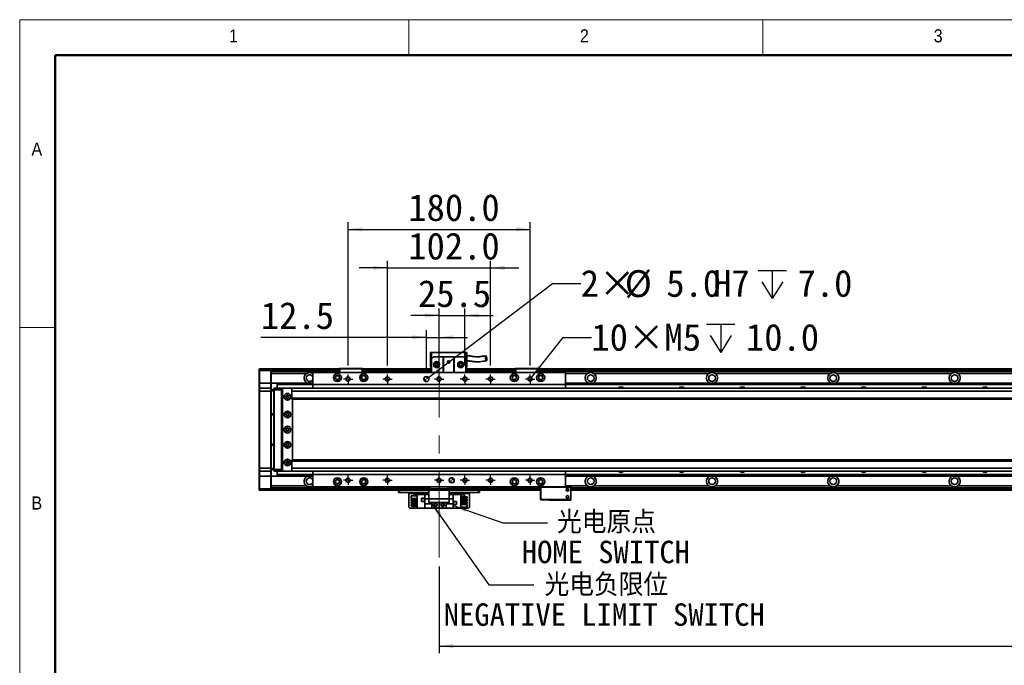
# Model space of a CAD drawing. Header units: millimetres. Extents: x 35 to 2905, y 35 to 2044.
# Tile 3 of 10: x 35 to 1009, y 1406 to 2044. Entities that reach past the tile are written whole.
import ezdxf

# ---------------------------------------------------------------- set-up
doc = ezdxf.new("R2010")
doc.units = ezdxf.units.MM
doc.header["$LTSCALE"] = 7
doc.linetypes.add('CENTERX2', pattern=[20.32, 12.7, -2.54, 2.54, -2.54])
doc.layers.add('黑色实线', color=7, linetype='Continuous')
doc.styles.add('SLDTEXTSTYLE1', font='Gothic.ttf', dxfattribs={"width": 0.913})
doc.styles.add('SLDTEXTSTYLE8', font='txt')
doc.styles.add('SLDTEXTSTYLE9', font='txt', dxfattribs={"bigfont": 'bigfont'})
doc.dimstyles.new('SLDDIMSTYLE0', dxfattribs={"dimtxt": 26.6, "dimasz": 14, "dimexe": 0, "dimexo": 0.0625, "dimgap": 6.65, "dimtad": 2, "dimdec": 1, "dimrnd": 1e-09, "dimzin": 4, "dimdsep": 46, "dimtxsty": 'SLDTEXTSTYLE8', "dimsah": 1, "dimcen": 0.09, "dimadec": 0, "dimazin": 1, "dimtfac": 1, "dimtdec": 1, "dimtmove": 0, "dimatfit": 0, "dimfxl": 0, "dimfrac": 2, "dimtolj": 1, "dimtzin": 12, "dimarcsym": 0})
doc.dimstyles.new('SLDDIMSTYLE1', dxfattribs={"dimtxt": 26.6, "dimasz": 14, "dimexe": 0, "dimexo": 0.0625, "dimgap": 6.65, "dimtad": 2, "dimdec": 1, "dimrnd": 1e-09, "dimzin": 12, "dimdsep": 46, "dimtxsty": 'SLDTEXTSTYLE8', "dimsah": 1, "dimcen": 0.09, "dimadec": 0, "dimazin": 3, "dimtfac": 1, "dimtdec": 1, "dimtmove": 0, "dimatfit": 0, "dimfxl": 0, "dimfrac": 2, "dimtolj": 1, "dimtzin": 12, "dimarcsym": 0})
doc.dimstyles.new('SLDDIMSTYLE2', dxfattribs={"dimtxt": 0.18, "dimasz": 14, "dimexe": 0, "dimexo": 0.0625, "dimgap": 0, "dimtad": 0, "dimtih": 1, "dimtoh": 1, "dimdec": 0, "dimrnd": 1e-09, "dimzin": 0, "dimdsep": 46, "dimtxsty": 'Standard', "dimsah": 1, "dimcen": 0.09, "dimadec": 0, "dimazin": 0, "dimtfac": 14, "dimtdec": 0, "dimtofl": 0, "dimtmove": 0, "dimatfit": 3, "dimfxl": 0, "dimfrac": 2, "dimtolj": 1, "dimtzin": 0, "dimarcsym": 0})
doc.dimstyles.new('SLDDIMSTYLE3', dxfattribs={"dimtxt": 26.6, "dimasz": 14, "dimexe": 0, "dimexo": 0.0625, "dimgap": 6.65, "dimtad": 2, "dimdec": 1, "dimrnd": 1e-09, "dimzin": 4, "dimdsep": 46, "dimtxsty": 'SLDTEXTSTYLE8', "dimsah": 1, "dimcen": 0.09, "dimadec": 0, "dimazin": 1, "dimtfac": 1, "dimtdec": 1, "dimtofl": 0, "dimtmove": 0, "dimatfit": 3, "dimfxl": 0, "dimfrac": 2, "dimtolj": 1, "dimtzin": 12, "dimarcsym": 0})
doc.dimstyles.new('SLDDIMSTYLE4', dxfattribs={"dimtxt": 26.6, "dimasz": 14, "dimexe": 0, "dimexo": 0.0625, "dimgap": 6.65, "dimtad": 0, "dimtih": 1, "dimtoh": 1, "dimdec": 1, "dimrnd": 1e-09, "dimzin": 4, "dimdsep": 46, "dimtxsty": 'SLDTEXTSTYLE8', "dimsah": 1, "dimcen": 0, "dimadec": 0, "dimazin": 1, "dimtfac": 1, "dimtdec": 1, "dimtofl": 0, "dimtmove": 0, "dimatfit": 3, "dimfxl": 0, "dimfrac": 2, "dimtolj": 1, "dimtzin": 12, "dimarcsym": 0})
doc.dimstyles.new('SLDDIMSTYLE5', dxfattribs={"dimtxt": 26.6, "dimasz": 14, "dimexe": 0, "dimexo": 0.0625, "dimgap": 6.65, "dimtad": 0, "dimtih": 1, "dimtoh": 1, "dimdec": 1, "dimrnd": 1e-09, "dimzin": 12, "dimdsep": 46, "dimtxsty": 'SLDTEXTSTYLE8', "dimsah": 1, "dimcen": 0, "dimadec": 0, "dimazin": 3, "dimtfac": 1, "dimtdec": 1, "dimtofl": 0, "dimtmove": 0, "dimatfit": 3, "dimfxl": 0, "dimfrac": 2, "dimtolj": 1, "dimtzin": 12, "dimarcsym": 0})

# ---------------------------------------------------------------- blocks, each defined once
blk = doc.blocks.new('_D_14')
at = {"layer": '黑色实线'}
for p, q in [((398.82, 1702.1), (398.82, 1805.55)), ((500.82, 1702.1), (500.82, 1805.55)), ((398.82, 1798.55), (370.82, 1798.55)), ((398.82, 1798.55), (500.82, 1798.55)), ((500.82, 1798.55), (528.82, 1798.55))]:
    blk.add_line(p, q, dxfattribs=at)
for points in [[(398.82, 1798.55), (384.82, 1800.65), (384.82, 1796.45)], [(500.82, 1798.55), (514.82, 1796.45), (514.82, 1800.65)]]:
    blk.add_solid(points, dxfattribs=at)
at = {"layer": '黑色实线', "insert": (419.37, 1833.45), "char_height": 26.6, "attachment_point": 1, "style": 'SLDTEXTSTYLE8'}
blk.add_mtext('102.0', dxfattribs=at)
blk = doc.blocks.new('_D_15')
at = {"layer": '黑色实线'}
for p, q in [((359.82, 1702.1), (359.82, 1843.64)), ((539.82, 1702.1), (539.82, 1843.64)), ((359.82, 1836.64), (539.82, 1836.64))]:
    blk.add_line(p, q, dxfattribs=at)
for points in [[(359.82, 1836.64), (373.82, 1834.54), (373.82, 1838.74)], [(539.82, 1836.64), (525.82, 1838.74), (525.82, 1834.54)]]:
    blk.add_solid(points, dxfattribs=at)
at = {"layer": '黑色实线', "insert": (419.37, 1871.54), "char_height": 26.6, "attachment_point": 1, "style": 'SLDTEXTSTYLE8'}
blk.add_mtext('180.0', dxfattribs=at)
blk = doc.blocks.new('_D_16')
at = {"layer": '黑色实线'}
for p, q in [((449.82, 1702.1), (449.82, 1758.55)), ((475.32, 1702.1), (475.32, 1758.55)), ((449.82, 1751.55), (421.82, 1751.55)), ((449.82, 1751.55), (475.32, 1751.55)), ((475.32, 1751.55), (503.32, 1751.55))]:
    blk.add_line(p, q, dxfattribs=at)
for points in [[(449.82, 1751.55), (435.82, 1753.65), (435.82, 1749.45)], [(475.32, 1751.55), (489.32, 1749.45), (489.32, 1753.65)]]:
    blk.add_solid(points, dxfattribs=at)
at = {"layer": '黑色实线', "insert": (428.97, 1786.45), "char_height": 26.6, "attachment_point": 1, "style": 'SLDTEXTSTYLE8'}
blk.add_mtext('25.5', dxfattribs=at)
blk = doc.blocks.new('_D_17')
at = {"layer": '黑色实线'}
for p, q in [((437.32, 1697.46), (437.32, 1736.83)), ((449.82, 1702.1), (449.82, 1736.83)), ((437.32, 1729.83), (273.57, 1729.83)), ((437.32, 1729.83), (449.82, 1729.83)), ((449.82, 1729.83), (477.82, 1729.83))]:
    blk.add_line(p, q, dxfattribs=at)
for points in [[(437.32, 1729.83), (423.32, 1731.93), (423.32, 1727.73)], [(449.82, 1729.83), (463.82, 1727.73), (463.82, 1731.93)]]:
    blk.add_solid(points, dxfattribs=at)
at = {"layer": '黑色实线', "insert": (273.57, 1764.73), "char_height": 26.6, "attachment_point": 1, "style": 'SLDTEXTSTYLE8'}
blk.add_mtext('12.5', dxfattribs=at)
blk = doc.blocks.new('SW_SYMBOL_HOLE_DEPTH')
at = {"layer": '黑色实线', "color": 0}
for p, q in [((0, 6125), (5600, 6125)), ((2800, 6125), (2800, 525)), ((700, 3885), (2800, 525)), ((4900, 3885), (2800, 525))]:
    blk.add_line(p, q, dxfattribs=at)
blk = doc.blocks.new('_D_18')
at = {"layer": '黑色实线'}
for p, q in [((541.12, 1690.22), (572.45, 1729.83)), ((572.45, 1729.83), (600.45, 1729.83))]:
    blk.add_line(p, q, dxfattribs=at)
blk.add_solid([(541.12, 1690.22), (551.45, 1699.9), (548.16, 1702.5)], dxfattribs=at)
at = {"layer": '黑色实线', "xscale": 0.004985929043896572, "yscale": 0.004985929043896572, "zscale": 0.004985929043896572}
blk.add_blockref('SW_SYMBOL_HOLE_DEPTH', (714.42, 1712.22), dxfattribs=at)
at = {"layer": '黑色实线', "char_height": 26.6, "attachment_point": 1, "style": 'SLDTEXTSTYLE8'}
for s, insert in [('10×M5', (600.45, 1743.23)), ('10.0', (753.36, 1743.23))]:
    blk.add_mtext(s, dxfattribs=dict(at, insert=insert))
blk = doc.blocks.new('_D_19')
at = {"layer": '黑色实线'}
for p, q in [((439.31, 1690.08), (561.97, 1783.27)), ((561.97, 1783.27), (589.97, 1783.27))]:
    blk.add_line(p, q, dxfattribs=at)
blk.add_solid([(439.31, 1690.08), (451.72, 1696.88), (449.18, 1700.23)], dxfattribs=at)
at = {"layer": '黑色实线', "xscale": 0.004985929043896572, "yscale": 0.004985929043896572, "zscale": 0.004985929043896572}
blk.add_blockref('SW_SYMBOL_HOLE_DEPTH', (765.47, 1765.55), dxfattribs=at)
at = {"layer": '黑色实线', "char_height": 26.6, "attachment_point": 1, "style": 'SLDTEXTSTYLE8'}
for s, insert in [('2×', (589.97, 1796.56)), ('%%c', (633.49, 1796.3)), ('5.0', (674.59, 1796.56)), ('H7', (720.92, 1796.56)), ('7.0', (804.41, 1796.56))]:
    blk.add_mtext(s, dxfattribs=dict(at, insert=insert))
blk = doc.blocks.new('_D_20')
at = {"layer": '黑色实线'}
for p, q in [((449.82, 1503.26), (449.82, 1417.6)), ((1949.82, 1507.11), (1949.82, 1417.6)), ((449.82, 1424.6), (1949.82, 1424.6))]:
    blk.add_line(p, q, dxfattribs=at)
for points in [[(449.82, 1424.6), (463.82, 1422.5), (463.82, 1426.7)], [(1949.82, 1424.6), (1935.82, 1426.7), (1935.82, 1422.5)]]:
    blk.add_solid(points, dxfattribs=at)
at = {"layer": '黑色实线', "insert": (1146.15, 1459.5), "char_height": 26.6, "attachment_point": 1, "style": 'SLDTEXTSTYLE8'}
blk.add_mtext('1500.0', dxfattribs=at)
blk = doc.blocks.new('SW_NOTE_7')
at = {"layer": '黑色实线', "color": 0, "char_height": 22.225, "attachment_point": 2}
for s, insert, style in [('光电原点', (58.24, 11.55), 'SLDTEXTSTYLE9'), ('HOME SWITCH', (57.65, -17.84), 'SLDTEXTSTYLE8')]:
    blk.add_mtext(s, dxfattribs=dict(at, insert=insert, style=style))
blk = doc.blocks.new('SW_NOTE_8')
at = {"layer": '黑色实线', "color": 0, "char_height": 22.225, "attachment_point": 2}
for s, insert, style in [('光电负限位', (71.78, 10.92), 'SLDTEXTSTYLE9'), ('NEGATIVE LIMIT SWITCH', (69.72, -18.46), 'SLDTEXTSTYLE8')]:
    blk.add_mtext(s, dxfattribs=dict(at, insert=insert, style=style))
blk = doc.blocks.new('SW_CENTERMARKSYMBOL_12')
at = {"layer": '黑色实线', "color": 0}
for p, q in [((-2.54, 0), (-4.64, 0)), ((0, 0), (-2.54, 0)), ((0, 2.54), (0, 4.64)), ((0, 0), (0, 2.54)), ((0, 0), (0, -2.54)), ((0, 0), (2.54, 0)), ((2.54, 0), (4.64, 0)), ((0, -2.54), (0, -4.64))]:
    blk.add_line(p, q, dxfattribs=at)
blk = doc.blocks.new('SW_CENTERMARKSYMBOL_13')
at = {"layer": '黑色实线', "color": 0}
for p, q in [((-2.54, 0), (-4.64, 0)), ((0, 0), (-2.54, 0)), ((0, 2.54), (0, 4.64)), ((0, 0), (0, 2.54)), ((0, 0), (0, -2.54)), ((0, 0), (2.54, 0)), ((2.54, 0), (4.64, 0)), ((0, -2.54), (0, -4.64))]:
    blk.add_line(p, q, dxfattribs=at)
blk = doc.blocks.new('SW_CENTERMARKSYMBOL_14')
at = {"layer": '黑色实线', "color": 0}
for p, q in [((-2.54, 0), (-4.64, 0)), ((0, 0), (-2.54, 0)), ((0, 2.54), (0, 4.64)), ((0, 0), (0, 2.54)), ((0, 0), (0, -2.54)), ((0, 0), (2.54, 0)), ((2.54, 0), (4.64, 0)), ((0, -2.54), (0, -4.64))]:
    blk.add_line(p, q, dxfattribs=at)
blk = doc.blocks.new('SW_CENTERMARKSYMBOL_15')
at = {"layer": '黑色实线', "color": 0}
for p, q in [((-2.54, 0), (-4.64, 0)), ((0, 0), (-2.54, 0)), ((0, 2.54), (0, 4.64)), ((0, 0), (0, 2.54)), ((0, 0), (0, -2.54)), ((0, 0), (2.54, 0)), ((2.54, 0), (4.64, 0)), ((0, -2.54), (0, -4.64))]:
    blk.add_line(p, q, dxfattribs=at)
blk = doc.blocks.new('SW_CENTERMARKSYMBOL_16')
at = {"layer": '黑色实线', "color": 0}
for p, q in [((-2.54, 0), (-4.64, 0)), ((0, 0), (-2.54, 0)), ((0, 2.54), (0, 4.64)), ((0, 0), (0, 2.54)), ((0, 0), (0, -2.54)), ((0, 0), (2.54, 0)), ((2.54, 0), (4.64, 0)), ((0, -2.54), (0, -4.64))]:
    blk.add_line(p, q, dxfattribs=at)
blk = doc.blocks.new('SW_CENTERMARKSYMBOL_17')
at = {"layer": '黑色实线', "color": 0}
for p, q in [((-2.54, 0), (-4.64, 0)), ((0, 0), (-2.54, 0)), ((0, 2.54), (0, 4.64)), ((0, 0), (0, 2.54)), ((0, 0), (0, -2.54)), ((0, 0), (2.54, 0)), ((2.54, 0), (4.64, 0)), ((0, -2.54), (0, -4.64))]:
    blk.add_line(p, q, dxfattribs=at)
blk = doc.blocks.new('SW_CENTERMARKSYMBOL_18')
at = {"layer": '黑色实线', "color": 0}
for p, q in [((-2.54, 0), (-4.64, 0)), ((0, 0), (-2.54, 0)), ((0, 2.54), (0, 4.64)), ((0, 0), (0, 2.54)), ((0, 0), (0, -2.54)), ((0, 0), (2.54, 0)), ((2.54, 0), (4.64, 0)), ((0, -2.54), (0, -4.64))]:
    blk.add_line(p, q, dxfattribs=at)
blk = doc.blocks.new('SW_CENTERMARKSYMBOL_19')
at = {"layer": '黑色实线', "color": 0}
for p, q in [((-2.54, 0), (-4.64, 0)), ((0, 0), (-2.54, 0)), ((0, 2.54), (0, 4.64)), ((0, 0), (0, 2.54)), ((0, 0), (0, -2.54)), ((0, 0), (2.54, 0)), ((2.54, 0), (4.64, 0)), ((0, -2.54), (0, -4.64))]:
    blk.add_line(p, q, dxfattribs=at)
blk = doc.blocks.new('SW_CENTERMARKSYMBOL_20')
at = {"layer": '黑色实线', "color": 0}
for p, q in [((-2.54, 0), (-4.64, 0)), ((0, 0), (-2.54, 0)), ((0, 2.54), (0, 4.64)), ((0, 0), (0, 2.54)), ((0, 0), (0, -2.54)), ((0, 0), (2.54, 0)), ((2.54, 0), (4.64, 0)), ((0, -2.54), (0, -4.64))]:
    blk.add_line(p, q, dxfattribs=at)
blk = doc.blocks.new('SW_CENTERMARKSYMBOL_21')
at = {"layer": '黑色实线', "color": 0}
for p, q in [((-2.54, 0), (-4.64, 0)), ((0, 0), (-2.54, 0)), ((0, 2.54), (0, 4.64)), ((0, 0), (0, 2.54)), ((0, 0), (0, -2.54)), ((0, 0), (2.54, 0)), ((2.54, 0), (4.64, 0)), ((0, -2.54), (0, -4.64))]:
    blk.add_line(p, q, dxfattribs=at)
blk = doc.blocks.new('SW_CENTERMARKSYMBOL_22')
at = {"layer": '黑色实线', "color": 0}
for p, q in [((-2.54, 0), (-4.64, 0)), ((0, 0), (-2.54, 0)), ((0, 2.54), (0, 4.64)), ((0, 0), (0, 2.54)), ((0, 0), (0, -2.54)), ((0, 0), (2.54, 0)), ((2.54, 0), (4.64, 0)), ((0, -2.54), (0, -4.64))]:
    blk.add_line(p, q, dxfattribs=at)
blk = doc.blocks.new('SW_CENTERMARKSYMBOL_23')
at = {"layer": '黑色实线', "color": 0}
for p, q in [((-2.54, 0), (-4.64, 0)), ((0, 0), (-2.54, 0)), ((0, 2.54), (0, 4.64)), ((0, 0), (0, 2.54)), ((0, 0), (0, -2.54)), ((0, 0), (2.54, 0)), ((2.54, 0), (4.64, 0)), ((0, -2.54), (0, -4.64))]:
    blk.add_line(p, q, dxfattribs=at)
blk = doc.blocks.new('SW_DOWELSYMBOL_2')
at = {"linetype": 'Continuous', "lineweight": 18}
h = blk.add_hatch(color=0, dxfattribs=at)
edge = h.paths.add_edge_path(flags=0)
edge.add_arc((0, 0), 2.5, 180, 270)
edge.add_line((0, -2.5), (0, 0))
edge.add_line((0, 0), (-2.5, 0))
h = blk.add_hatch(color=0, dxfattribs=at)
edge = h.paths.add_edge_path(flags=0)
edge.add_arc((0, 0), 2.5, 0, 90)
edge.add_line((0, 2.5), (0, 0))
edge.add_line((0, 0), (2.5, 0))
at = {"layer": '黑色实线', "color": 0}
blk.add_circle((0, 0), 2.5, dxfattribs=at)
blk = doc.blocks.new('SW_DOWELSYMBOL_3')
at = {"linetype": 'Continuous', "lineweight": 18}
h = blk.add_hatch(color=0, dxfattribs=at)
edge = h.paths.add_edge_path(flags=0)
edge.add_arc((0, 0), 2.5, 180, 270)
edge.add_line((0, -2.5), (0, 0))
edge.add_line((0, 0), (-2.5, 0))
h = blk.add_hatch(color=0, dxfattribs=at)
edge = h.paths.add_edge_path(flags=0)
edge.add_arc((0, 0), 2.5, 0, 90)
edge.add_line((0, 2.5), (0, 0))
edge.add_line((0, 0), (2.5, 0))
at = {"layer": '黑色实线', "color": 0}
blk.add_circle((0, 0), 2.5, dxfattribs=at)

msp = doc.modelspace()

# ---------------------------------------------------------------- linework, layer by layer
at = {"color": 7, "linetype": 'Continuous', "lineweight": 18}
for p, q in [((2905, 2044), (35, 2044)), ((35, 2044), (35, 35)), ((420, 2009), (420, 2044)), ((770, 2044), (770, 2009)), ((70, 2009), (2870, 2009)), ((70, 2009), (70, 70)), ((70, 1739.5), (35, 1739.5))]:
    msp.add_line(p, q, dxfattribs=at)
at = {"color": 7, "linetype": 'Continuous', "lineweight": 50}
for p, q in [((2870, 2009), (70, 2009)), ((70, 2009), (70, 70))]:
    msp.add_line(p, q, dxfattribs=at)
at = {"color": 7, "linetype": 'Continuous', "lineweight": 35}
for p, q in [((441.32, 1714.87), (442.32, 1714.87)), ((441.32, 1714.87), (441.32, 1700.47)), ((442.32, 1708.47), (442.32, 1714.87)), ((442.32, 1714.87), (476.32, 1714.87)), ((476.32, 1714.87), (477.32, 1714.87)), ((476.32, 1714.87), (476.32, 1708.47)), ((477.32, 1700.47), (477.32, 1714.87)), ((444.32, 1710.47), (442.32, 1708.47)), ((442.32, 1708.47), (442.32, 1695.07)), ((444.32, 1710.47), (453.82, 1710.47)), ((453.82, 1695.07), (453.82, 1710.47)), ((453.82, 1710.47), (454.32, 1710.47)), ((454.32, 1710.47), (454.32, 1695.07)), ((464.32, 1710.47), (454.32, 1710.47)), ((464.32, 1695.07), (464.32, 1710.47)), ((464.32, 1710.47), (464.82, 1710.47)), ((464.82, 1710.47), (464.82, 1695.07)), ((464.82, 1710.47), (474.32, 1710.47)), ((476.32, 1708.47), (474.32, 1710.47)), ((476.32, 1708.47), (476.32, 1695.07)), ((271.82, 1698.27), (272.12, 1698.57)), ((271.82, 1697.07), (271.82, 1698.27)), ((271.82, 1697.07), (272.12, 1697.07)), ((271.82, 1684.57), (271.82, 1697.07)), ((272.12, 1698.57), (272.12, 1697.07)), ((272.12, 1698.57), (283.52, 1698.57)), ((283.52, 1697.07), (272.12, 1697.07)), ((272.12, 1697.07), (272.12, 1684.57)), ((283.52, 1697.07), (283.52, 1698.57)), ((283.52, 1698.57), (283.82, 1698.27)), ((283.52, 1697.07), (283.82, 1697.07)), ((283.52, 1684.57), (283.52, 1697.07)), ((350.82, 1698.57), (283.82, 1698.57)), ((283.82, 1698.57), (283.82, 1698.27)), ((283.82, 1698.27), (283.82, 1697.07)), ((350.82, 1698.07), (283.82, 1698.07)), ((283.82, 1697.07), (283.82, 1684.57)), ((350.82, 1696.07), (283.82, 1696.07)), ((574.82, 1695.07), (324.82, 1695.07)), ((324.82, 1695.07), (324.82, 1683.07)), ((350.82, 1698.77), (351.12, 1699.07)), ((350.82, 1695.07), (350.82, 1698.77)), ((351.82, 1698.77), (350.82, 1698.77)), ((351.12, 1699.07), (351.94, 1699.07)), ((351.82, 1698.77), (351.94, 1699.07)), ((351.82, 1698.77), (351.82, 1695.07)), ((373.82, 1698.77), (351.82, 1698.77)), ((351.94, 1699.07), (373.69, 1699.07)), ((373.69, 1699.07), (374.52, 1699.07)), ((373.82, 1698.77), (373.69, 1699.07)), ((373.82, 1695.07), (373.82, 1698.77)), ((374.82, 1698.77), (373.82, 1698.77)), ((374.52, 1699.07), (374.82, 1698.77)), ((374.82, 1698.77), (374.82, 1695.07)), ((442.32, 1698.57), (374.82, 1698.57)), ((374.82, 1698.37), (442.32, 1698.37)), ((374.82, 1698.17), (442.32, 1698.17)), ((442.32, 1698.07), (374.82, 1698.07)), ((442.32, 1696.07), (374.82, 1696.07)), ((441.32, 1700.47), (442.32, 1700.47)), ((476.32, 1700.47), (477.32, 1700.47)), ((524.82, 1698.57), (476.32, 1698.57)), ((476.32, 1698.37), (524.82, 1698.37)), ((476.32, 1698.17), (524.82, 1698.17)), ((524.82, 1698.07), (476.32, 1698.07)), ((524.82, 1696.07), (476.32, 1696.07)), ((524.82, 1698.77), (525.12, 1699.07)), ((525.82, 1698.77), (524.82, 1698.77)), ((524.82, 1695.07), (524.82, 1698.77)), ((525.12, 1699.07), (525.94, 1699.07)), ((525.82, 1698.77), (525.94, 1699.07)), ((525.82, 1698.77), (525.82, 1695.07)), ((547.82, 1698.77), (525.82, 1698.77)), ((525.94, 1699.07), (547.69, 1699.07)), ((547.69, 1699.07), (548.52, 1699.07)), ((547.82, 1698.77), (547.69, 1699.07)), ((548.82, 1698.77), (547.82, 1698.77)), ((547.82, 1695.07), (547.82, 1698.77)), ((548.52, 1699.07), (548.82, 1698.77)), ((548.82, 1698.77), (548.82, 1695.07)), ((1850.82, 1698.57), (548.82, 1698.57)), ((548.82, 1698.37), (1850.82, 1698.37)), ((548.82, 1698.17), (1850.82, 1698.17)), ((1850.82, 1698.07), (548.82, 1698.07)), ((1850.82, 1696.07), (548.82, 1696.07)), ((574.82, 1695.07), (574.82, 1683.07)), ((318.65, 1694.07), (283.82, 1694.07)), ((324.1, 1684.57), (324.82, 1684.96)), ((716.65, 1694.07), (602.99, 1694.07)), ((836.65, 1694.07), (722.99, 1694.07)), ((956.65, 1694.07), (842.99, 1694.07)), ((1076.65, 1694.07), (962.99, 1694.07)), ((271.82, 1684.57), (272.12, 1684.57)), ((271.82, 1679.27), (271.82, 1684.57)), ((272.12, 1679.57), (271.82, 1679.27)), ((271.82, 1676.57), (271.82, 1679.27)), ((271.82, 1600.57), (271.82, 1676.57)), ((272.12, 1676.57), (271.82, 1676.57)), ((272.12, 1684.57), (272.12, 1679.57)), ((283.52, 1684.57), (272.12, 1684.57)), ((272.12, 1679.57), (272.12, 1676.57)), ((272.12, 1679.57), (283.52, 1679.57)), ((272.12, 1676.57), (272.12, 1600.57)), ((283.52, 1676.57), (272.12, 1676.57)), ((283.52, 1679.57), (283.52, 1684.57)), ((283.52, 1684.57), (283.82, 1684.57)), ((283.52, 1676.57), (283.52, 1679.57)), ((283.52, 1679.57), (283.82, 1679.27)), ((283.52, 1676.57), (283.82, 1676.57)), ((283.52, 1600.57), (283.52, 1676.57)), ((283.82, 1684.57), (283.82, 1679.27)), ((289.82, 1684.57), (283.82, 1684.57)), ((283.82, 1679.27), (283.82, 1676.57)), ((283.82, 1678.07), (286.32, 1678.07)), ((286.32, 1677.07), (283.82, 1677.07)), ((283.82, 1676.57), (283.82, 1600.57)), ((286.32, 1679.27), (286.62, 1679.57)), ((286.32, 1678.07), (286.32, 1679.27)), ((286.32, 1678.07), (286.62, 1678.07)), ((286.32, 1599.07), (286.32, 1678.07)), ((286.62, 1679.57), (286.62, 1678.07)), ((286.62, 1679.57), (293.82, 1679.57)), ((286.62, 1678.07), (286.62, 1599.07)), ((293.82, 1678.07), (286.62, 1678.07)), ((289.82, 1684.57), (324.82, 1684.57)), ((289.82, 1684.57), (289.82, 1684.27)), ((289.82, 1684.27), (324.82, 1684.27)), ((289.82, 1684.27), (289.82, 1683.38)), ((289.82, 1683.38), (289.82, 1683.08)), ((289.82, 1683.38), (324.82, 1683.38)), ((289.82, 1683.08), (324.82, 1683.08)), ((289.82, 1683.08), (289.82, 1679.57)), ((293.82, 1679.57), (293.82, 1678.07)), ((293.82, 1679.57), (295.32, 1679.57)), ((295.02, 1679.27), (293.82, 1679.27)), ((293.82, 1678.07), (293.82, 1599.07)), ((294.32, 1677.57), (294.32, 1599.57)), ((294.82, 1677.57), (294.32, 1677.57)), ((295.32, 1679.57), (294.82, 1679.07)), ((294.82, 1679.07), (294.82, 1598.07)), ((304.32, 1679.57), (295.32, 1679.57)), ((304.82, 1679.07), (304.32, 1679.57)), ((2095.32, 1679.57), (304.32, 1679.57)), ((304.32, 1678.93), (304.32, 1676.57)), ((2095.32, 1676.57), (304.32, 1676.57)), ((304.32, 1676.57), (304.32, 1669.57)), ((304.82, 1678.93), (304.82, 1679.07)), ((574.82, 1683.07), (324.82, 1683.07)), ((324.82, 1683.07), (324.82, 1679.57)), ((574.82, 1684.57), (1824.82, 1684.57)), ((574.82, 1684.27), (1824.82, 1684.27)), ((574.82, 1683.38), (1824.82, 1683.38)), ((574.82, 1683.08), (1824.82, 1683.08)), ((574.82, 1683.07), (574.82, 1679.57)), ((300.96, 1671.57), (298.67, 1671.57)), ((2095.32, 1669.57), (304.32, 1669.57)), ((304.32, 1669.57), (304.32, 1668.57)), ((304.32, 1668.57), (2095.32, 1668.57)), ((304.82, 1608.57), (304.82, 1668.57)), ((283.82, 1654.07), (286.32, 1654.07)), ((286.32, 1653.07), (283.82, 1653.07)), ((283.82, 1624.07), (286.32, 1624.07)), ((286.32, 1623.07), (283.82, 1623.07)), ((2095.32, 1608.57), (304.32, 1608.57)), ((304.32, 1608.57), (304.32, 1607.57)), ((2095.32, 1607.57), (304.32, 1607.57)), ((304.32, 1607.57), (304.32, 1600.57)), ((272.12, 1600.57), (271.82, 1600.57)), ((271.82, 1597.87), (271.82, 1600.57)), ((272.12, 1597.57), (271.82, 1597.87)), ((271.82, 1592.57), (271.82, 1597.87)), ((272.12, 1600.57), (283.52, 1600.57)), ((272.12, 1600.57), (272.12, 1597.57)), ((283.52, 1597.57), (272.12, 1597.57)), ((272.12, 1597.57), (272.12, 1592.57)), ((283.52, 1600.57), (283.82, 1600.57)), ((283.52, 1597.57), (283.52, 1600.57)), ((283.52, 1597.57), (283.82, 1597.87)), ((283.52, 1592.57), (283.52, 1597.57)), ((283.82, 1600.57), (283.82, 1597.87)), ((283.82, 1600.07), (286.32, 1600.07)), ((286.32, 1599.07), (283.82, 1599.07)), ((283.82, 1597.87), (283.82, 1592.57)), ((286.32, 1599.07), (286.62, 1599.07)), ((286.32, 1597.87), (286.32, 1599.07)), ((286.32, 1597.87), (286.62, 1597.57)), ((286.62, 1599.07), (293.82, 1599.07)), ((286.62, 1599.07), (286.62, 1597.57)), ((293.82, 1597.57), (286.62, 1597.57)), ((289.82, 1597.57), (289.82, 1594.06)), ((293.82, 1599.07), (293.82, 1597.57)), ((293.82, 1597.87), (295.02, 1597.87)), ((295.32, 1597.57), (293.82, 1597.57)), ((294.32, 1599.57), (294.82, 1599.57)), ((294.82, 1598.07), (295.32, 1597.57)), ((295.32, 1597.57), (304.32, 1597.57)), ((298.67, 1605.57), (300.96, 1605.57)), ((2095.32, 1600.57), (304.32, 1600.57)), ((304.32, 1600.57), (304.32, 1598.21)), ((304.32, 1597.57), (304.82, 1598.07)), ((2095.32, 1597.57), (304.32, 1597.57)), ((304.82, 1598.07), (304.82, 1598.21)), ((324.82, 1597.57), (324.82, 1594.07)), ((574.82, 1597.57), (574.82, 1594.07)), ((272.12, 1592.57), (271.82, 1592.57)), ((271.82, 1580.07), (271.82, 1592.57)), ((283.52, 1592.57), (272.12, 1592.57)), ((272.12, 1592.57), (272.12, 1580.07)), ((283.82, 1592.57), (283.52, 1592.57)), ((283.52, 1580.07), (283.52, 1592.57)), ((289.82, 1592.58), (283.82, 1592.58)), ((283.82, 1592.57), (283.82, 1580.07)), ((289.82, 1594.06), (324.82, 1594.06)), ((289.82, 1594.06), (289.82, 1593.77)), ((289.82, 1593.77), (324.82, 1593.77)), ((289.82, 1593.77), (289.82, 1592.87)), ((289.82, 1592.87), (324.82, 1592.87)), ((289.82, 1592.87), (289.82, 1592.58)), ((289.82, 1592.58), (324.82, 1592.58)), ((324.1, 1592.58), (324.82, 1592.18)), ((574.82, 1594.07), (324.82, 1594.07)), ((324.82, 1594.07), (324.82, 1582.07)), ((574.82, 1594.07), (574.82, 1582.07)), ((574.82, 1594.06), (1824.82, 1594.06)), ((574.82, 1593.77), (1824.82, 1593.77)), ((574.82, 1592.87), (1824.82, 1592.87)), ((574.82, 1592.58), (1824.82, 1592.58)), ((272.12, 1580.07), (271.82, 1580.07)), ((271.82, 1578.87), (271.82, 1580.07)), ((272.12, 1578.57), (271.82, 1578.87)), ((272.12, 1580.07), (283.52, 1580.07)), ((272.12, 1580.07), (272.12, 1578.57)), ((283.52, 1578.57), (272.12, 1578.57)), ((283.82, 1580.07), (283.52, 1580.07)), ((283.52, 1578.57), (283.52, 1580.07)), ((283.82, 1578.87), (283.52, 1578.57)), ((318.65, 1583.08), (283.82, 1583.08)), ((439.82, 1581.08), (283.82, 1581.08)), ((283.82, 1580.07), (283.82, 1578.87)), ((283.82, 1578.87), (283.82, 1578.57)), ((439.82, 1578.57), (283.82, 1578.57)), ((574.82, 1582.07), (324.82, 1582.07)), ((409.82, 1576.57), (409.82, 1578.57)), ((410.82, 1578.57), (410.82, 1576.57)), ((439.82, 1580.07), (439.82, 1582.07)), ((440.82, 1580.07), (439.82, 1580.07)), ((439.82, 1578.57), (439.82, 1580.07)), ((459.82, 1578.57), (439.82, 1578.57)), ((439.82, 1578.57), (439.82, 1570.07)), ((440.82, 1582.07), (440.82, 1580.07)), ((458.82, 1580.07), (440.82, 1580.07)), ((458.82, 1580.07), (458.82, 1582.07)), ((459.82, 1580.07), (458.82, 1580.07)), ((459.82, 1582.07), (459.82, 1580.07)), ((550.32, 1581.08), (459.82, 1581.08)), ((459.82, 1580.07), (459.82, 1578.57)), ((459.82, 1578.57), (459.82, 1570.07)), ((550.32, 1578.57), (459.82, 1578.57)), ((488.82, 1576.57), (488.82, 1578.57)), ((489.82, 1578.57), (489.82, 1576.57)), ((550.62, 1582.07), (550.32, 1581.77)), ((550.62, 1581.77), (550.32, 1581.77)), ((550.32, 1569.37), (550.32, 1581.77)), ((550.62, 1581.77), (550.74, 1582.07)), ((550.62, 1581.77), (550.62, 1569.37)), ((580.02, 1581.77), (550.62, 1581.77)), ((574.82, 1582.37), (580.32, 1582.37)), ((574.82, 1582.07), (579.89, 1582.07)), ((577.96, 1578.57), (575.67, 1578.57)), ((580.02, 1581.77), (579.89, 1582.07)), ((579.89, 1582.07), (580.02, 1582.07)), ((580.32, 1581.77), (580.02, 1582.07)), ((580.02, 1569.37), (580.02, 1581.77)), ((580.32, 1581.77), (580.02, 1581.77)), ((580.32, 1581.77), (580.32, 1582.37)), ((580.32, 1581.77), (580.32, 1569.37)), ((1821.32, 1581.08), (580.32, 1581.08)), ((1821.32, 1578.57), (580.32, 1578.57)), ((716.65, 1583.08), (602.99, 1583.08)), ((836.65, 1583.08), (722.99, 1583.08)), ((956.65, 1583.08), (842.99, 1583.08)), ((1076.65, 1583.08), (962.99, 1583.08)), ((410.82, 1576.57), (409.82, 1576.57)), ((439.82, 1576.57), (410.82, 1576.57)), ((419.82, 1576.57), (419.82, 1575.57)), ((419.82, 1561.77), (419.82, 1575.57)), ((422.12, 1573.13), (428.32, 1573.13)), ((422.12, 1570.63), (422.12, 1573.13)), ((422.12, 1570.63), (428.32, 1570.63)), ((422.12, 1568.09), (422.12, 1569.59)), ((422.12, 1569.59), (428.32, 1569.59)), ((422.12, 1568.09), (428.32, 1568.09)), ((424.52, 1573.13), (424.52, 1574.07)), ((424.52, 1574.07), (428.32, 1574.07)), ((424.52, 1569.59), (424.52, 1570.63)), ((424.52, 1567.05), (424.52, 1568.09)), ((428.32, 1560.77), (428.32, 1574.37)), ((428.32, 1574.37), (435.87, 1574.37)), ((435.62, 1570.67), (432.42, 1570.67)), ((432.42, 1570.67), (432.42, 1567.47)), ((435.52, 1570.57), (432.52, 1570.57)), ((432.52, 1570.57), (432.52, 1567.57)), ((435.52, 1567.57), (435.52, 1570.57)), ((435.62, 1567.47), (435.62, 1570.67)), ((439.82, 1574.37), (435.87, 1574.37)), ((435.87, 1574.37), (435.87, 1570.07)), ((439.82, 1570.07), (435.87, 1570.07)), ((435.87, 1565.07), (435.87, 1570.07)), ((439.82, 1570.07), (459.82, 1570.07)), ((439.82, 1566.57), (439.82, 1570.07)), ((488.82, 1576.57), (459.82, 1576.57)), ((463.77, 1574.37), (459.82, 1574.37)), ((463.77, 1570.07), (459.82, 1570.07)), ((459.82, 1570.07), (459.82, 1566.57)), ((463.77, 1570.07), (463.77, 1574.37)), ((471.32, 1574.37), (463.77, 1574.37)), ((463.77, 1570.07), (463.77, 1565.07)), ((471.32, 1574.37), (471.32, 1560.77)), ((475.12, 1574.07), (471.32, 1574.07)), ((477.52, 1572.13), (471.32, 1572.13)), ((477.52, 1570.63), (471.32, 1570.63)), ((477.52, 1569.59), (471.32, 1569.59)), ((477.52, 1568.09), (471.32, 1568.09)), ((475.12, 1574.07), (475.12, 1572.13)), ((475.12, 1570.63), (475.12, 1569.59)), ((475.12, 1568.09), (475.12, 1567.05)), ((477.52, 1572.13), (477.52, 1570.63)), ((477.52, 1569.59), (477.52, 1568.09)), ((479.82, 1575.57), (479.82, 1576.57)), ((479.82, 1575.57), (479.82, 1561.77)), ((489.82, 1576.57), (488.82, 1576.57)), ((550.32, 1569.37), (550.62, 1569.37)), ((550.62, 1569.07), (550.32, 1569.37)), ((550.62, 1569.37), (580.02, 1569.37)), ((550.62, 1569.37), (550.74, 1569.07)), ((550.74, 1569.07), (550.62, 1569.07)), ((579.89, 1569.07), (550.74, 1569.07)), ((558.82, 1568.77), (558.82, 1569.07)), ((558.82, 1568.77), (580.32, 1568.77)), ((580.02, 1569.37), (579.89, 1569.07)), ((580.02, 1569.07), (579.89, 1569.07)), ((580.02, 1569.37), (580.32, 1569.37)), ((580.32, 1569.37), (580.02, 1569.07)), ((580.32, 1568.77), (580.32, 1569.37)), ((419.82, 1561.77), (420.82, 1560.77)), ((428.32, 1560.77), (420.82, 1560.77)), ((422.12, 1565.55), (422.12, 1567.05)), ((422.12, 1567.05), (428.32, 1567.05)), ((422.12, 1565.55), (428.32, 1565.55)), ((422.12, 1563.01), (422.12, 1564.51)), ((422.12, 1564.51), (428.32, 1564.51)), ((422.12, 1563.01), (428.32, 1563.01)), ((424.52, 1564.51), (424.52, 1565.55)), ((424.52, 1561.07), (424.52, 1563.01)), ((424.52, 1561.07), (428.32, 1561.07)), ((428.32, 1560.77), (435.87, 1560.77)), ((432.42, 1567.47), (435.62, 1567.47)), ((432.52, 1567.57), (435.52, 1567.57)), ((435.87, 1565.07), (442.82, 1565.07)), ((435.87, 1565.07), (435.87, 1560.77)), ((435.87, 1560.77), (442.82, 1560.77)), ((459.82, 1566.57), (439.82, 1566.57)), ((442.82, 1566.57), (442.82, 1565.07)), ((442.82, 1560.77), (442.82, 1565.07)), ((449.82, 1560.77), (442.82, 1560.77)), ((449.82, 1560.77), (449.82, 1566.57)), ((449.82, 1560.77), (456.82, 1560.77)), ((456.82, 1565.07), (456.82, 1566.57)), ((456.82, 1565.07), (463.77, 1565.07)), ((456.82, 1565.07), (456.82, 1560.77)), ((456.82, 1560.77), (463.77, 1560.77)), ((463.77, 1560.77), (463.77, 1565.07)), ((471.32, 1560.77), (463.77, 1560.77)), ((467.22, 1567.67), (464.02, 1567.67)), ((464.02, 1567.67), (464.02, 1564.47)), ((464.02, 1564.47), (467.22, 1564.47)), ((464.12, 1567.57), (464.12, 1564.57)), ((467.12, 1567.57), (464.12, 1567.57)), ((464.12, 1564.57), (467.12, 1564.57)), ((467.12, 1564.57), (467.12, 1567.57)), ((467.22, 1564.47), (467.22, 1567.67)), ((477.52, 1567.05), (471.32, 1567.05)), ((477.52, 1565.55), (471.32, 1565.55)), ((477.52, 1564.51), (471.32, 1564.51)), ((477.52, 1562.01), (471.32, 1562.01)), ((475.12, 1561.07), (471.32, 1561.07)), ((478.82, 1560.77), (471.32, 1560.77)), ((475.12, 1565.55), (475.12, 1564.51)), ((475.12, 1562.01), (475.12, 1561.07)), ((477.52, 1567.05), (477.52, 1565.55)), ((477.52, 1564.51), (477.52, 1562.01)), ((478.82, 1560.77), (479.82, 1561.77))]:
    msp.add_line(p, q, dxfattribs=at)
at = {"color": 8, "linetype": 'Continuous', "lineweight": 35}
for p, q in [((350.82, 1697.57), (283.82, 1697.57)), ((442.32, 1697.57), (374.82, 1697.57)), ((524.82, 1697.57), (476.32, 1697.57)), ((1850.82, 1697.57), (548.82, 1697.57)), ((596.65, 1694.07), (574.82, 1694.07)), ((439.82, 1579.57), (283.82, 1579.57)), ((550.32, 1579.57), (459.82, 1579.57)), ((596.65, 1583.08), (574.82, 1583.08)), ((577.96, 1579.57), (575.67, 1579.57)), ((1821.32, 1579.57), (580.32, 1579.57)), ((419.82, 1575.57), (439.82, 1575.57)), ((459.82, 1575.57), (479.82, 1575.57))]:
    msp.add_line(p, q, dxfattribs=at)
at = {"color": 7, "linetype": 'Continuous', "lineweight": 35, "flags": 128}
msp.add_lwpolyline([(326.46, 1694.99), (326.46, 1695.31), (326.37, 1695.67), (326.15, 1695.91), (325.84, 1696.02), (325.42, 1696.06), (324.91, 1696.06), (324.36, 1696.06), (323.86, 1696.03), (323.49, 1695.92), (323.28, 1695.71), (323.19, 1695.41), (323.17, 1694.98), (323.17, 1694.9), (323.17, 1694.9)], dxfattribs=at)
at = {"color": 7, "linetype": 'Continuous', "lineweight": 35}
for centre, radius in [((447.32, 1702.97), 3), ((447.32, 1702.97), 1.7), ((447.32, 1702.97), 1.6), ((459.32, 1705.47), 1.25), ((471.32, 1702.97), 3), ((471.32, 1702.97), 1.7), ((471.32, 1702.97), 1.6), ((349.32, 1690.08), 4), ((349.32, 1690.08), 2.25), ((349.32, 1690.08), 2), ((359.82, 1688.57), 2.1), ((375.32, 1690.08), 4), ((375.32, 1690.08), 2.25), ((375.32, 1690.08), 2), ((398.82, 1688.57), 2.1), ((437.32, 1688.57), 2.5), ((449.82, 1688.57), 2.1), ((475.32, 1688.57), 2.1), ((500.82, 1688.57), 2.1), ((524.32, 1690.08), 4), ((524.32, 1690.08), 2.25), ((524.32, 1690.08), 2), ((539.82, 1688.57), 2.1), ((550.32, 1690.08), 4), ((550.32, 1690.08), 2.25), ((550.32, 1690.08), 2), ((599.82, 1689.57), 3.3), ((719.82, 1689.57), 3.3), ((839.82, 1689.57), 3.3), ((959.82, 1689.57), 3.3), ((299.82, 1671.07), 3.36), ((299.82, 1671.07), 1.7), ((299.82, 1671.07), 1.6), ((299.82, 1671.07), 1.25), ((299.82, 1653.57), 3.36), ((299.82, 1653.57), 1.7), ((299.82, 1653.57), 1.6), ((299.82, 1653.57), 1.25), ((299.82, 1638.57), 3.36), ((299.82, 1638.57), 1.7), ((299.82, 1638.57), 1.6), ((299.82, 1638.57), 1.25), ((299.82, 1623.57), 3.36), ((299.82, 1623.57), 1.7), ((299.82, 1623.57), 1.6), ((299.82, 1623.57), 1.25), ((299.82, 1606.07), 3.36), ((299.82, 1606.07), 1.7), ((299.82, 1606.07), 1.6), ((299.82, 1606.07), 1.25), ((349.32, 1587.07), 4), ((349.32, 1587.07), 2.25), ((349.32, 1587.07), 2), ((359.82, 1588.57), 2.1), ((375.32, 1587.07), 4), ((375.32, 1587.07), 2.25), ((375.32, 1587.07), 2), ((398.82, 1588.57), 2.1), ((449.82, 1588.57), 2.1), ((462.32, 1588.57), 2.5), ((475.32, 1588.57), 2.1), ((500.82, 1588.57), 2.1), ((524.32, 1587.07), 4), ((524.32, 1587.07), 2.25), ((524.32, 1587.07), 2), ((539.82, 1588.57), 2.1), ((550.32, 1587.07), 4), ((550.32, 1587.07), 2.25), ((550.32, 1587.07), 2), ((599.82, 1587.57), 3.3), ((719.82, 1587.57), 3.3), ((839.82, 1587.57), 3.3), ((959.82, 1587.57), 3.3), ((576.82, 1579.07), 1.25), ((576.82, 1572.07), 1.25), ((446.32, 1564.07), 1.75), ((446.32, 1564.07), 1.25), ((453.32, 1564.07), 1.75), ((453.32, 1564.07), 1.25)]:
    msp.add_circle(centre, radius, dxfattribs=at)
for centre, radius, start, end in [((321.82, 1689.57), 5.5, 125.18979, 245.50882), ((321.82, 1689.57), 3.3, 24.61998, 335.38002), ((599.82, 1689.57), 5.5, 125.18979, 245.50882), ((599.82, 1689.57), 5.5, 294.49118, 54.81021), ((719.82, 1689.57), 5.5, 125.18979, 245.50882), ((719.82, 1689.57), 5.5, 294.49118, 54.81021), ((839.82, 1689.57), 5.5, 125.18979, 245.50882), ((839.82, 1689.57), 5.5, 294.49118, 54.81021), ((959.82, 1689.57), 5.5, 125.18979, 245.50882), ((959.82, 1689.57), 5.5, 294.49118, 54.81021), ((629.82, 1677.07), 3.75, 41.91572, 138.08428), ((689.82, 1677.07), 3.75, 41.91572, 138.08428), ((749.82, 1677.07), 3.75, 41.91572, 138.08428), ((809.82, 1677.07), 3.75, 41.91572, 138.08428), ((869.82, 1677.07), 3.75, 41.91572, 138.08428), ((929.82, 1677.07), 3.75, 41.91572, 138.08428), ((989.82, 1677.07), 3.75, 41.91572, 138.08428), ((629.82, 1600.08), 3.75, 221.91572, 318.08428), ((689.82, 1600.08), 3.75, 221.91572, 318.08428), ((749.82, 1600.08), 3.75, 221.91572, 318.08428), ((809.82, 1600.08), 3.75, 221.91572, 318.08428), ((869.82, 1600.08), 3.75, 221.91572, 318.08428), ((929.82, 1600.08), 3.75, 221.91572, 318.08428), ((989.82, 1600.08), 3.75, 221.91572, 318.08428), ((321.82, 1587.57), 5.5, 114.49118, 234.81021), ((321.82, 1587.57), 3.3, 24.61998, 335.38002), ((599.82, 1587.57), 5.5, 114.49118, 234.81021), ((599.82, 1587.57), 5.5, 305.18979, 65.50882), ((719.82, 1587.57), 5.5, 114.49118, 234.81021), ((719.82, 1587.57), 5.5, 305.18979, 65.50882), ((839.82, 1587.57), 5.5, 114.49118, 234.81021), ((839.82, 1587.57), 5.5, 305.18979, 65.50882), ((959.82, 1587.57), 5.5, 114.49118, 234.81021), ((959.82, 1587.57), 5.5, 305.18979, 65.50882)]:
    msp.add_arc(centre, radius, start, end, dxfattribs=at)
for points, knots in [([(496.06, 1711.62), (495.01, 1711.46), (493.19, 1711.17), (490.81, 1710.8), (489, 1710.65), (487.42, 1710.63), (485.65, 1710.71), (483.8, 1710.93), (481.9, 1711.21), (480.38, 1711.44), (478.96, 1711.57), (478.01, 1711.62), (477.46, 1711.6), (477.32, 1711.59)], [0, 0, 0, 0, 0.172822, 0.301209, 0.394507, 0.462198, 0.550303, 0.67044, 0.754268, 0.853136, 0.912497, 0.977887, 1, 1, 1, 1]), ([(477.32, 1706.59), (477.68, 1706.6), (478.57, 1706.64), (479.94, 1706.46), (481.36, 1706.26), (482.64, 1706.07), (483.74, 1705.92), (484.69, 1705.82), (485.93, 1705.71), (487.76, 1705.63), (490.36, 1705.73), (493.36, 1706.15), (495.5, 1706.5), (496.63, 1706.68)], [0, 0, 0, 0, 0.0561689, 0.1350523, 0.2093711, 0.2758292, 0.332638, 0.3788405, 0.4216809, 0.5224859, 0.6560404, 0.8185898, 1, 1, 1, 1]), ([(495.68, 1710.46), (495.7, 1710.71), (495.75, 1711.21), (495.93, 1711.61), (496.16, 1711.66), (496.39, 1711.38), (496.6, 1710.86), (496.79, 1710.17), (496.93, 1709.36), (497.01, 1708.52), (497.01, 1707.75), (496.94, 1707.13), (496.8, 1706.73), (496.6, 1706.65), (496.4, 1706.75), (496.21, 1707.1), (496.04, 1707.63), (495.89, 1708.36), (495.78, 1709.11), (495.7, 1709.65), (495.67, 1709.91), (495.66, 1709.99), (495.66, 1710.02), (495.66, 1710.09), (495.66, 1710.25), (495.67, 1710.38), (495.68, 1710.46)], [0, 0, 0, 0, 0.0648171, 0.1297788, 0.1897321, 0.2426179, 0.294413, 0.3462427, 0.398724, 0.4521995, 0.5066008, 0.561452, 0.6160515, 0.6697721, 0.7270686, 0.7653772, 0.8036909, 0.8589087, 0.9142287, 0.9495542, 0.9640009, 0.9648506, 0.9657587, 0.96871, 0.980528, 1, 1, 1, 1]), ([(323.17, 1694.9), (322.75, 1694.98), (321.76, 1695.16), (320.15, 1694.93), (319.14, 1694.35), (318.65, 1694.07)], [0, 0, 0, 0, 0.268612, 0.636606, 1, 1, 1, 1]), ([(324.82, 1694.17), (324.75, 1694.22), (324.51, 1694.39), (324.07, 1694.6), (323.6, 1694.78), (323.28, 1694.87), (323.18, 1694.9), (323.17, 1694.9), (323.17, 1694.9)], [0, 0, 0, 0, 0.09632, 0.327903, 0.5604, 0.770986, 0.973925, 1, 1, 1, 1]), ([(447.1, 1701.84), (446.97, 1701.86), (446.72, 1701.91), (446.38, 1702.13), (446.12, 1702.45), (445.97, 1702.85), (445.96, 1703.3), (446.09, 1703.73), (446.35, 1704.1), (446.59, 1704.27), (446.71, 1704.34)], [0, 0, 0, 0, 0.115352, 0.231254, 0.351777, 0.477009, 0.606522, 0.740244, 0.878359, 1, 1, 1, 1]), ([(447.32, 1701.82), (447.32, 1701.82), (447.44, 1701.82), (447.68, 1701.86), (447.99, 1702.02), (448.25, 1702.27), (448.42, 1702.58), (448.48, 1702.93), (448.44, 1703.28), (448.3, 1703.6), (448.06, 1703.87), (447.76, 1704.05), (447.42, 1704.14), (447.06, 1704.11), (446.73, 1703.99), (446.46, 1703.76), (446.26, 1703.47), (446.16, 1703.13), (446.16, 1702.78), (446.28, 1702.44), (446.48, 1702.16), (446.76, 1701.94), (446.99, 1701.87), (447.1, 1701.84)], [0, 0, 0, 0, 0.001719, 0.051636, 0.101551, 0.151461, 0.201377, 0.251293, 0.301209, 0.35112, 0.401031, 0.45095, 0.500863, 0.550775, 0.600687, 0.650601, 0.700518, 0.750434, 0.800345, 0.850259, 0.900174, 0.95009, 1, 1, 1, 1]), ([(447.92, 1704.34), (448.05, 1704.25), (448.32, 1704.07), (448.58, 1703.65), (448.69, 1703.17), (448.63, 1702.7), (448.42, 1702.3), (448.09, 1702), (447.77, 1701.87), (447.58, 1701.85), (447.53, 1701.84)], [0, 0, 0, 0, 0.1407984, 0.2880647, 0.4304368, 0.5679421, 0.7005942, 0.8284722, 0.9515826, 1, 1, 1, 1]), ([(471.19, 1701.84), (471.13, 1701.84), (470.94, 1701.85), (470.61, 1701.96), (470.27, 1702.23), (470.03, 1702.62), (469.94, 1703.08), (470.01, 1703.56), (470.25, 1704), (470.53, 1704.24), (470.69, 1704.33), (470.71, 1704.34)], [0, 0, 0, 0, 0.048839, 0.168025, 0.291924, 0.420546, 0.553963, 0.692171, 0.834936, 0.981918, 1, 1, 1, 1]), ([(471.1, 1701.84), (470.97, 1701.88), (470.73, 1701.95), (470.45, 1702.19), (470.29, 1702.44), (470.19, 1702.71), (470.16, 1702.92), (470.17, 1703.05), (470.17, 1703.07), (470.17, 1703.08), (470.17, 1703.08), (470.17, 1703.08), (470.17, 1703.08), (470.17, 1703.08)], [0, 0, 0, 0, 0.2369273, 0.4416971, 0.6142411, 0.7545115, 0.9380815, 0.9829676, 0.9897868, 0.9952062, 0.9975514, 0.9997681, 1, 1, 1, 1]), ([(471.53, 1701.84), (471.67, 1701.87), (471.95, 1701.92), (472.3, 1702.17), (472.55, 1702.52), (472.67, 1702.93), (472.66, 1703.35), (472.52, 1703.76), (472.28, 1704.11), (472.04, 1704.27), (471.92, 1704.34)], [0, 0, 0, 0, 0.124807, 0.249842, 0.37486, 0.499856, 0.624842, 0.74983, 0.874829, 1, 1, 1, 1]), ([(602.99, 1694.07), (602.53, 1694.34), (601.58, 1694.89), (599.89, 1695.15), (598.15, 1694.94), (597.15, 1694.36), (596.65, 1694.07)], [0, 0, 0, 0, 0.235688, 0.486469, 0.744849, 1, 1, 1, 1]), ([(722.99, 1694.07), (722.53, 1694.34), (721.58, 1694.89), (719.89, 1695.15), (718.15, 1694.94), (717.15, 1694.36), (716.65, 1694.07)], [0, 0, 0, 0, 0.235696, 0.4864677, 0.7448568, 1, 1, 1, 1]), ([(842.99, 1694.07), (842.53, 1694.34), (841.58, 1694.89), (839.89, 1695.15), (838.15, 1694.94), (837.15, 1694.36), (836.65, 1694.07)], [0, 0, 0, 0, 0.235694, 0.486473, 0.744851, 1, 1, 1, 1]), ([(962.99, 1694.07), (962.53, 1694.34), (961.58, 1694.89), (959.89, 1695.15), (958.15, 1694.94), (957.15, 1694.36), (956.65, 1694.07)], [0, 0, 0, 0, 0.235694, 0.486473, 0.744851, 1, 1, 1, 1]), ([(318.65, 1583.08), (319.11, 1582.81), (320.05, 1582.25), (321.74, 1581.99), (323.42, 1582.19), (324.37, 1582.74), (324.82, 1582.99)], [0, 0, 0, 0, 0.242506, 0.500537, 0.766388, 1, 1, 1, 1]), ([(596.65, 1583.08), (597.11, 1582.81), (598.05, 1582.25), (599.74, 1581.99), (601.48, 1582.21), (602.49, 1582.79), (602.99, 1583.08)], [0, 0, 0, 0, 0.235688, 0.486469, 0.744849, 1, 1, 1, 1]), ([(716.65, 1583.08), (717.11, 1582.81), (718.05, 1582.25), (719.74, 1581.99), (721.48, 1582.21), (722.49, 1582.79), (722.99, 1583.08)], [0, 0, 0, 0, 0.235688, 0.486469, 0.744849, 1, 1, 1, 1]), ([(836.65, 1583.08), (837.11, 1582.81), (838.05, 1582.25), (839.74, 1581.99), (841.48, 1582.21), (842.49, 1582.79), (842.99, 1583.08)], [0, 0, 0, 0, 0.235694, 0.486473, 0.744851, 1, 1, 1, 1]), ([(956.65, 1583.08), (957.11, 1582.81), (958.05, 1582.25), (959.74, 1581.99), (961.48, 1582.21), (962.49, 1582.79), (962.99, 1583.08)], [0, 0, 0, 0, 0.235694, 0.486473, 0.744851, 1, 1, 1, 1])]:
    msp.add_open_spline(points, degree=3, knots=knots, dxfattribs=at)
at = {"layer": '黑色实线', "linetype": 'CENTERX2', "lineweight": 18}
msp.add_line((449.82, 1739.52), (449.82, 1512.15), dxfattribs=at)

# ---------------------------------------------------------------- block references
at = {"layer": '黑色实线'}
for name, p in [('SW_CENTERMARKSYMBOL_12', (359.82, 1688.57)), ('SW_CENTERMARKSYMBOL_13', (398.82, 1688.57)), ('SW_DOWELSYMBOL_2', (437.32, 1688.57)), ('SW_CENTERMARKSYMBOL_20', (449.82, 1688.57)), ('SW_CENTERMARKSYMBOL_14', (475.32, 1688.57)), ('SW_CENTERMARKSYMBOL_15', (500.82, 1688.57)), ('SW_CENTERMARKSYMBOL_16', (539.82, 1688.57)), ('SW_CENTERMARKSYMBOL_23', (359.82, 1588.57)), ('SW_CENTERMARKSYMBOL_22', (398.82, 1588.57)), ('SW_CENTERMARKSYMBOL_21', (449.82, 1588.57)), ('SW_DOWELSYMBOL_3', (462.32, 1588.57)), ('SW_CENTERMARKSYMBOL_19', (475.32, 1588.57)), ('SW_CENTERMARKSYMBOL_18', (500.82, 1588.57)), ('SW_CENTERMARKSYMBOL_17', (539.82, 1588.57))]:
    msp.add_blockref(name, p, dxfattribs=at)
at = {"layer": '黑色实线', "color": 7}
for name, p in [('SW_NOTE_7', (557.2, 1546.58)), ('SW_NOTE_8', (543.51, 1485.26))]:
    msp.add_blockref(name, p, dxfattribs=at)

# ---------------------------------------------------------------- texts
at = {"color": 7, "linetype": 'Continuous', "lineweight": 0, "char_height": 12.96, "attachment_point": 1, "style": 'SLDTEXTSTYLE1'}
for s, insert in [('1', (242.08, 2034.52)), ('2', (589.17, 2034.52)), ('3', (939.17, 2034.52)), ('A', (46.67, 1922.52)), ('B', (46.67, 1572.52))]:
    msp.add_mtext(s, dxfattribs=dict(at, insert=insert))

# ---------------------------------------------------------------- dimensions: what is measured, and where the dimension line sits
at = {"layer": '黑色实线'}
for base, p1, p2, dimstyle, picture, middle in [((539.82, 1836.64), (359.82, 1693.21), (539.82, 1693.21), 'SLDDIMSTYLE3', '_D_15', (461.74, 1836.64)), ((500.82, 1798.55), (398.82, 1693.21), (500.82, 1693.21), 'SLDDIMSTYLE0', '_D_14', (461.74, 1798.55)), ((475.32, 1751.55), (449.82, 1693.21), (475.32, 1693.21), 'SLDDIMSTYLE1', '_D_16', (461.74, 1751.55)), ((449.82, 1729.83), (437.32, 1688.57), (449.82, 1693.21), 'SLDDIMSTYLE1', '_D_17', (306.34, 1729.83)), ((1949.82, 1424.6), (449.82, 1512.15), (1949.82, 1516), 'SLDDIMSTYLE3', '_D_20', (1198.13, 1424.6))]:
    dim = msp.add_linear_dim(base=base, p1=p1, p2=p2, dimstyle=dimstyle, dxfattribs=at)
    dim.commit()
    dim.dimension.update_dxf_attribs({"geometry": picture, "text_midpoint": middle, "dimtype": 160})
dim = msp.add_diameter_dim_2p(p1=(435.32, 1687.06), p2=(439.31, 1690.08), text='2×<>H7{\\fGDT;x}7.0', dimstyle='SLDDIMSTYLE4', dxfattribs=at)
dim.commit()
dim.dimension.update_dxf_attribs({"geometry": '_D_19', "text_midpoint": (720.36, 1783.27), "dimtype": 163})
dim = msp.add_diameter_dim_2p(p1=(538.51, 1686.93), p2=(541.12, 1690.22), text='10×M5{\\fGDT;x}10.0', dimstyle='SLDDIMSTYLE5', override={"dimpost": '<>'}, dxfattribs=at)
dim.commit()
dim.dimension.update_dxf_attribs({"geometry": '_D_18', "text_midpoint": (709.67, 1729.83), "dimtype": 163})

# ---------------------------------------------------------------- leaders
at = {"layer": '黑色实线', "color": 7}
for points in [[(442.82, 1565.07), (499.06, 1485.26), (543.51, 1485.26)], [(463.77, 1563.72), (512.75, 1546.58), (557.2, 1546.58)]]:
    msp.add_leader(points, dimstyle='SLDDIMSTYLE2', dxfattribs=at)

doc.saveas('drawing.dxf')
